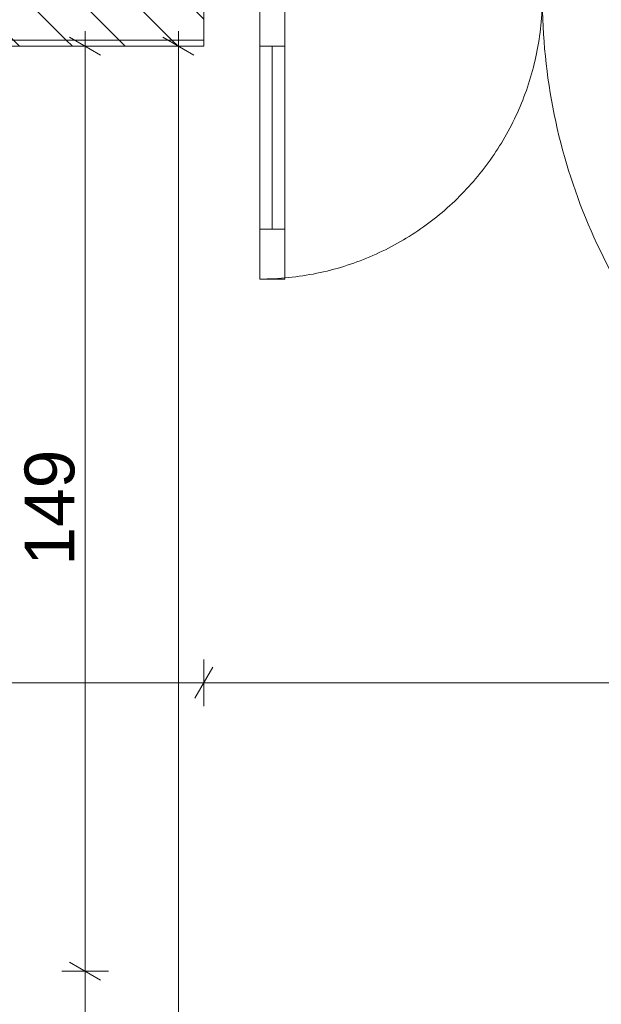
# Model space of a CAD drawing. Extents: x 180 to 4140, y 54 to 2910.
# Tile 5 of 8: x 866 to 1333, y 1649 to 2440. Entities that reach past the tile are written whole.
import ezdxf
from ezdxf.xclip import XClip

# ---------------------------------------------------------------- set-up
doc = ezdxf.new("R2010")
doc.units = 0
doc.header["$MEASUREMENT"] = 0
doc.header["$XCLIPFRAME"] = 0
for name, color, linetype in [('230-A Ściany działowe', 7, 'Continuous'), ('399-W Wymiary i opisy', 7, 'Continuous'), ('420-K Ściany', 7, 'Continuous'), ('820-G Rysunki Obrazki', 7, 'Continuous')]:
    doc.layers.add(name, color=color, linetype=linetype)
doc.styles.add('STYL_AUTOMATYCZNY_2', font='arial.ttf')
pattern_1 = [(135, (-1490.323, 2610.733), (21.2132, 21.2132), [])]

# ---------------------------------------------------------------- blocks, each defined once
blk = doc.blocks.new('Rysunek_1_1', base_point=(-1490.32, 2610.73))
at = {"layer": '420-K Ściany', "linetype": 'Continuous', "lineweight": 13}
h = blk.add_hatch(dxfattribs=at)
h.set_pattern_fill('Ściany_istniejące_0001', color=8, style=0, pattern_type=2)
h.set_pattern_definition(pattern_1)
h.paths.add_polyline_path([(557.43, 2423.23), (1013.93, 2423.23), (1013.93, 2453.23), (557.43, 2453.23)])
h = blk.add_hatch(dxfattribs=at)
h.set_pattern_fill('Ściany_istniejące_0001', color=8, style=0, pattern_type=2)
h.set_pattern_definition(pattern_1)
h.paths.add_polyline_path([(557.43, 2418.23), (1013.93, 2418.23), (1013.93, 2423.23), (557.43, 2423.23)])
at = {"layer": '230-A Ściany działowe', "color": 7, "linetype": 'Continuous', "lineweight": 13, "ltscale": 0.5}
for p, q in [((1058.93, 2418.23), (1058.93, 2458.23)), ((1078.93, 2458.23), (1078.93, 2418.23)), ((1078.93, 2418.23), (1058.93, 2418.23)), ((1068.93, 2271.23), (1068.93, 2418.23)), ((1058.93, 2231.23), (1058.93, 2271.23)), ((1058.93, 2271.23), (1078.93, 2271.23)), ((1078.93, 2271.23), (1078.93, 2231.23)), ((1078.93, 2231.23), (1058.93, 2231.23))]:
    blk.add_line(p, q, dxfattribs=at)
at = {"layer": '230-A Ściany działowe', "color": 7, "linetype": 'Continuous', "lineweight": 13, "ltscale": 0.5, "flags": 128}
for points in [[(1058.93, 2271.23), (1058.93, 2418.23), (1068.93, 2418.23), (1068.93, 2271.23)], [(1068.93, 2271.23), (1068.93, 2418.23), (1078.93, 2418.23), (1078.93, 2271.23)]]:
    blk.add_lwpolyline(points, close=True, dxfattribs=at)
at = {"layer": '230-A Ściany działowe', "color": 7, "linetype": 'Continuous', "lineweight": 13, "ltscale": 0.5}
for centre, radius, start, end in [((1058.93, 2458.23), 227, 270, 0), ((1755.93, 2458.23), 470, 180, 270)]:
    blk.add_arc(centre, radius, start, end, dxfattribs=at)
at = {"layer": '399-W Wymiary i opisy', "color": 154, "linetype": 'Continuous', "lineweight": 13, "ltscale": 0.5}
for p, q in [((918.48, 2418.23), (918.48, 2430.46)), ((993.48, 2418.23), (993.48, 2430.46)), ((930.98, 2411.02), (905.98, 2425.45)), ((1005.98, 2411.02), (980.98, 2425.45)), ((937.23, 2418.23), (899.73, 2418.23)), ((918.48, 1675.22), (918.48, 2418.23)), ((1012.23, 2418.23), (974.73, 2418.23)), ((993.48, 628.23), (993.48, 2418.23)), ((1013.93, 1888.16), (1013.93, 1925.66)), ((1021.14, 1919.41), (1006.71, 1894.41)), ((557.43, 1906.91), (1013.93, 1906.91)), ((1013.93, 1906.91), (1782.43, 1906.91)), ((905.98, 1682.43), (930.98, 1668)), ((937.23, 1675.22), (899.73, 1675.22)), ((918.48, 628.23), (918.48, 1675.22))]:
    blk.add_line(p, q, dxfattribs=at)
at = {"layer": '420-K Ściany', "color": 7, "linetype": 'Continuous', "lineweight": 13, "ltscale": 0.5}
blk.add_line((557.43, 2423.23), (1013.93, 2423.23), dxfattribs=at)
at = {"layer": '420-K Ściany', "color": 7, "linetype": 'Continuous', "lineweight": 13, "ltscale": 0.5, "flags": 128}
for points in [[(1013.93, 2423.23), (1013.93, 2453.23)], [(1013.93, 2418.23), (1013.93, 2423.23)], [(557.43, 2418.23), (1013.93, 2418.23)]]:
    blk.add_lwpolyline(points, dxfattribs=at)
at = {"layer": '399-W Wymiary i opisy', "color": 154, "linetype": 'Continuous', "lineweight": 13, "insert": (910.48, 2000.96), "char_height": 40, "width": 91.5268, "attachment_point": 7, "rotation": 90, "style": 'STYL_AUTOMATYCZNY_2'}
blk.add_mtext('\\A1;{\\pql;\\fArial|b0|i0|c238|p0;\\W1.000000;149}', dxfattribs=at)

msp = doc.modelspace()

# ---------------------------------------------------------------- block references
at = {"layer": '820-G Rysunki Obrazki', "color": 7, "linetype": 'Continuous', "lineweight": 13, "ltscale": 0.1}
ref = msp.add_blockref('Rysunek_1_1', (-1490.32, 2610.73), dxfattribs=at)
XClip(ref).set_block_clipping_path([(414.8215449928, 90.8222105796), (2188.7550376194, 90.8222105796), (2188.7550376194, 397.5011995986), (3141.1769669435, 397.5011995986), (3141.1769669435, 1565.2601447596), (2529.1498344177, 1565.2601447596), (2529.1498344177, 2259.0435033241), (3141.1769669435, 2259.0435033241), (3141.1769669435, 2575.2659218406), (1236.855419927, 2575.2659218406), (1236.855419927, 2885.838607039), (596.387310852, 2885.838607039), (596.387310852, 2579.2489066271), (414.8215449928, 2579.2489066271)])

doc.saveas('drawing.dxf')
